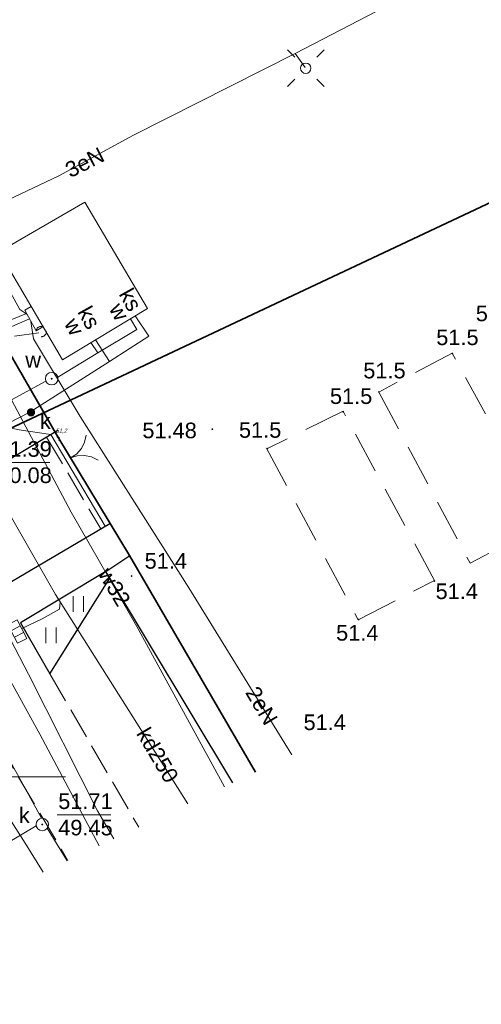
# Model space of a CAD drawing. Header units: metres. Extents: x 0 to 5465380, y 0 to 5925815.
# Tile 7 of 141: x 5463750 to 5463773, y 5925439 to 5925486. Entities that reach past the tile are written whole.
import ezdxf
from ezdxf.enums import TextEntityAlignment as Align

# ---------------------------------------------------------------- set-up
doc = ezdxf.new("R2010")
doc.units = ezdxf.units.M
for name, pattern in [('PRZER0_8-0_8', [1.6, 0.8, -0.8]), ('PRZER2-1', [3, 2, -1]), ('PRZER3-1', [4, 3, -1]), ('PRZER4-1', [5, 4, -1])]:
    doc.linetypes.add(name, pattern=pattern)
for name, color, linetype in [('$DR - wymiary', 7, 'Continuous'), ('Punkty', 7, 'Continuous'), ('Rzedne', 7, 'Continuous'), ('Teksty', 7, 'Continuous')]:
    doc.layers.add(name, color=color, linetype=linetype)
doc.layers.add('$DR - zał. mapa', color=250, linetype='Continuous', lineweight=0)
for name, color, linetype, lineweight, true_color in [('CC_Beton', 7, 'PRZER2-1', 18, 0x0a0909), ('CC_Energetyka', 1, 'Continuous', 18, 0xff0000), ('CC_Gaz', 7, 'Continuous', 18, 0xbfbf00), ('CC_Inne', 7, 'Continuous', 18, 0x0a0909), ('CC_Jezdnia', 7, 'PRZER3-1', 18, 0x0a0909), ('CC_Kanalizacja', 7, 'Continuous', 18, 0x803300), ('CC_Krawężnik', 7, 'Continuous', 25, 0x0a0909), ('CC_Ogrodzenie', 7, 'FENCELINE12', 35, 0x0a0909), ('CC_Punkt wysokościowy', 7, 'Continuous', 18, 0x0a0909), ('CC_Trawnik', 7, 'Continuous', 18, 0x0a0909), ('CC_Woda', 5, 'Continuous', 18, 0x0000ff), ('ZUD_423_2021_e', 1, 'PRZER4-1', 18, 0xff0000)]:
    doc.layers.add(name, color=color, linetype=linetype, lineweight=lineweight, true_color=true_color)
doc.styles.add('Arial', font='arial.ttf')
doc.styles.add('ARIAL 2', font='ARIALN.TTF')
doc.styles.get("Standard").update_dxf_attribs({"font": 'arial.ttf'})
doc.linetypes.add('FENCELINE12', pattern='A,15,-0.1,[133,ltypeshp.shx,S=0.35,R=0,X=-0.35,Y=0],-0.1,1', length=16.2)
doc.dimstyles.new('LINIOWY', dxfattribs={"dimtxt": 0.7, "dimasz": 0.3, "dimexe": 0.3, "dimexo": 0, "dimgap": 0.2, "dimtad": 1, "dimzin": 9, "dimdsep": 46, "dimtxsty": 'ARIAL 2', "dimblk": 'OBLIQUE', "dimcen": 0, "dimdle": 0.2, "dimclrd": 7, "dimclre": 7, "dimclrt": 1, "dimadec": 0, "dimazin": 0, "dimtfac": 1, "dimtofl": 0, "dimtmove": 1, "dimatfit": 3, "dimldrblk": 'OBLIQUE', "dimfxl": 0.3, "dimfxlon": 1, "dimtolj": 1, "dimtzin": 1, "dimarcsym": 0})

# ---------------------------------------------------------------- blocks, each defined once
blk = doc.blocks.new('Latarnia')
at = {"layer": 'CC_Energetyka', "color": 18, "true_color": 0x0a0909}
for p, q in [((-0.53, 0.53), (-0.884, 0.884)), ((0.53, 0.53), (0.884, 0.884)), ((-0.884, -0.884), (-0.53, -0.53)), ((0.884, -0.884), (0.53, -0.53))]:
    blk.add_line(p, q, dxfattribs=at)
blk.add_circle((0, 0), 0.25, dxfattribs=at)
blk = doc.blocks.new('Trawnik')
at = {"layer": 'CC_Trawnik', "color": 18, "true_color": 0x0a0909}
for p, q in [((-0.257, 0.371), (-0.257, -0.379)), ((0.243, 0.371), (0.243, -0.379))]:
    blk.add_line(p, q, dxfattribs=at)
blk = doc.blocks.new('Bramka')
at = {"color": 18, "true_color": 0x0a0909}
for p, q in [((-0.688, 1.143), (-0.408, 0.936)), ((0.167, 0.67), (0.373, 0.95)), ((0.373, 0.95), (0.646, 1.167)), ((-0.408, 0.936), (-0.191, 0.664)), ((-0.191, 0.664), (-0.052, 0.344)), ((0.039, 0.346), (0.167, 0.67)), ((-0.052, 0.344), (0, 0)), ((0, 0), (0.039, 0.346))]:
    blk.add_line(p, q, dxfattribs=at)
blk = doc.blocks.new('Przykanalik')
at = {"layer": 'CC_Kanalizacja', "color": 18, "true_color": 0x0a0909}
for p, q in [((-0.505, 0.251), (0.495, 0.251)), ((-0.505, -0.249), (-0.505, 0.251)), ((-0.18, 0.251), (-0.18, -0.249)), ((0.17, 0.251), (0.17, -0.249)), ((0.495, 0.251), (0.495, -0.249)), ((0.495, -0.249), (-0.505, -0.249))]:
    blk.add_line(p, q, dxfattribs=at)
blk = doc.blocks.new('GK.6640.1913.2022 szara')
at = {"layer": 'CC_Kanalizacja'}
h = blk.add_hatch(color=252, dxfattribs=at)
edge = h.paths.add_edge_path()
edge.add_arc((5463750.846, 5925467.545), 0.2, 0, 360)
blk.add_hatch(color=252, dxfattribs=at).paths.add_polyline_path([(5463751.343, 5925447.712), (5463751.345, 5925447.7), (5463751.349, 5925447.689), (5463751.356, 5925447.68), (5463751.366, 5925447.673), (5463751.377, 5925447.669), (5463751.388, 5925447.667), (5463751.4, 5925447.669), (5463751.411, 5925447.673), (5463751.42, 5925447.68), (5463751.427, 5925447.689), (5463751.432, 5925447.7), (5463751.433, 5925447.712), (5463751.432, 5925447.724), (5463751.427, 5925447.734), (5463751.42, 5925447.744), (5463751.411, 5925447.751), (5463751.4, 5925447.755), (5463751.388, 5925447.757), (5463751.377, 5925447.755), (5463751.366, 5925447.751), (5463751.356, 5925447.744), (5463751.349, 5925447.734), (5463751.345, 5925447.724)])
at = {"layer": 'CC_Punkt wysokościowy'}
for points in [[(5463771.181, 5925470.384, 1), (5463771.091, 5925470.384, 1)], [(5463767.647, 5925468.524, 1), (5463767.557, 5925468.524, 1)], [(5463765.923, 5925467.575, 1), (5463765.833, 5925467.575, 1)], [(5463759.622, 5925466.737, 1), (5463759.532, 5925466.737, 1)], [(5463762.259, 5925465.803, 1), (5463762.169, 5925465.803, 1)], [(5463755.735, 5925459.668, 1), (5463755.645, 5925459.668, 1)], [(5463770.316, 5925459.425, 1), (5463770.226, 5925459.425, 1)], [(5463766.666, 5925457.574, 1), (5463766.576, 5925457.574, 1)]]:
    blk.add_hatch(color=252, dxfattribs=at).paths.add_polyline_path(points)
at = {"layer": 'CC_Woda'}
blk.add_hatch(color=252, dxfattribs=at).paths.add_polyline_path([(5463751.796, 5925469.164), (5463751.797, 5925469.152), (5463751.802, 5925469.141), (5463751.809, 5925469.132), (5463751.818, 5925469.125), (5463751.829, 5925469.121), (5463751.841, 5925469.119), (5463751.852, 5925469.121), (5463751.863, 5925469.125), (5463751.873, 5925469.132), (5463751.88, 5925469.141), (5463751.884, 5925469.152), (5463751.886, 5925469.164), (5463751.884, 5925469.176), (5463751.88, 5925469.186), (5463751.873, 5925469.196), (5463751.863, 5925469.203), (5463751.852, 5925469.207), (5463751.841, 5925469.209), (5463751.829, 5925469.207), (5463751.818, 5925469.203), (5463751.809, 5925469.196), (5463751.802, 5925469.186), (5463751.797, 5925469.176)])
at = {"color": 252, "lineweight": 35, "ltscale": 0.5}
blk.add_lwpolyline([(5463970.62, 5925449.332), (5463986.447, 5925481.891), (5463977.039, 5925579.473), (5463993.73, 5925594.437), (5463935.36, 5925657.844), (5463891.514, 5925640.248), (5463906.739, 5925598.778), (5463828.146, 5925565.769), (5463841.424, 5925534), (5463710.761, 5925479.846), (5463724.491, 5925454.847), (5463844.923, 5925511.51), (5463892.245, 5925407.652)], close=True, dxfattribs=at)
at = {"color": 252, "linetype": 'Continuous', "lineweight": 13, "flags": 128}
blk.add_lwpolyline([(5463747.5, 5925450), (5463752.5, 5925450)], dxfattribs=at)
at = {"layer": 'CC_Beton', "color": 252}
for points in [[(5463767.594, 5925468.52), (5463771.994, 5925460.288), (5463775.606, 5925462.204), (5463771.129, 5925470.4)], [(5463762.2, 5925465.797), (5463766.6, 5925457.564), (5463770.277, 5925459.454), (5463765.876, 5925467.6)]]:
    blk.add_lwpolyline(points, close=True, dxfattribs=at)
at = {"layer": 'CC_Energetyka', "color": 252}
for points in [[(5463763.561, 5925484.823), (5463775.33, 5925490.929), (5463787.396, 5925497.309), (5463788.139, 5925496.396)], [(5463750.65, 5925472.266), (5463750.305, 5925472.49), (5463748.317, 5925476.085), (5463748.512, 5925477.198), (5463752.184, 5925478.929), (5463755.783, 5925480.885), (5463763.561, 5925484.823), (5463764.042, 5925484.146)], [(5463750.632, 5925472.298), (5463749.482, 5925471.839), (5463746.857, 5925476.301), (5463746.164, 5925477.532), (5463745.747, 5925477.675)], [(5463735.214, 5925465.298), (5463740.647, 5925467.665), (5463750.77, 5925472.051)], [(5463750.842, 5925471.922), (5463750.961, 5925471.089), (5463753.217, 5925467.351), (5463758.447, 5925459.097), (5463763.412, 5925451.056)]]:
    blk.add_lwpolyline(points, dxfattribs=at)
at = {"layer": 'CC_Gaz', "color": 252}
blk.add_lwpolyline([(5463723.2, 5925458.503), (5463724.038, 5925459.238), (5463726.453, 5925459.763), (5463732.397, 5925461.249), (5463735.948, 5925462.161), (5463740.495, 5925463.065), (5463743.895, 5925457.544), (5463745.618, 5925454.552), (5463750.568, 5925446.814), (5463751.426, 5925445.417)], dxfattribs=at)
at = {"layer": 'CC_Inne', "color": 252}
for points in [[(5463752.361, 5925470.075), (5463756.458, 5925472.546), (5463753.439, 5925477.663), (5463749.299, 5925475.272), (5463752.361, 5925470.075)], [(5463750.851, 5925472.637), (5463750.543, 5925472.457), (5463751.093, 5925471.474), (5463751.421, 5925471.67)]]:
    blk.add_lwpolyline(points, dxfattribs=at)
at = {"layer": 'CC_Jezdnia', "color": 252, "ltscale": 0.5}
for points in [[(5463751.597, 5925466.351), (5463754.208, 5925461.942)], [(5463751.757, 5925454.957), (5463756.035, 5925447.585)], [(5463749.23, 5925451.701), (5463752.627, 5925445.982)]]:
    blk.add_lwpolyline(points, dxfattribs=at)
at = {"layer": 'CC_Kanalizacja', "color": 252}
for points in [[(5463729.523, 5925509.271), (5463732.558, 5925499.848), (5463737.014, 5925486.679), (5463740.871, 5925475.02), (5463742.029, 5925471.706), (5463747.721, 5925460.686), (5463750.722, 5925454.942), (5463754.043, 5925448.374), (5463754.833, 5925447.019)], [(5463754.131, 5925446.689), (5463751.271, 5925452.064), (5463746.322, 5925461.017), (5463742.433, 5925468.211), (5463738.24, 5925478.179), (5463735.553, 5925485.479), (5463732.038, 5925495.084), (5463728.231, 5925505.36), (5463727.294, 5925508.348)], [(5463758.402, 5925448.699), (5463752.025, 5925458.772), (5463747.638, 5925466.412), (5463745.037, 5925472.069), (5463740.289, 5925482.686), (5463741.936, 5925483.434)], [(5463750.797, 5925467.552), (5463754.634, 5925469.995), (5463756.518, 5925471.211), (5463755.866, 5925472.189)], [(5463753.959, 5925471.039), (5463754.634, 5925469.995)], [(5463749.302, 5925451.722), (5463745.48, 5925459.496), (5463743.776, 5925463.216), (5463743.547, 5925463.827), (5463750.797, 5925467.552)], [(5463754.411, 5925462.061), (5463751.803, 5925466.474), (5463750.273, 5925466.711), (5463747.202, 5925467.361)], [(5463752.246, 5925458.422), (5463752.214, 5925458.079), (5463751.391, 5925457.606), (5463750.397, 5925457.136)], [(5463751.345, 5925448.009), (5463749.302, 5925451.722)], [(5463751.097, 5925447.64), (5463744.454, 5925443.696), (5463736.832, 5925439.141)], [(5463752.587, 5925445.963), (5463751.627, 5925447.53)]]:
    blk.add_lwpolyline(points, dxfattribs=at)
at = {"layer": 'CC_Kanalizacja', "color": 252, "linetype": 'Continuous', "lineweight": 5, "flags": 128}
for points in [[(5463749.18, 5925465.14), (5463751.754, 5925465.14)], [(5463752.112, 5925448.181), (5463754.686, 5925448.181)]]:
    blk.add_lwpolyline(points, dxfattribs=at)
at = {"layer": 'CC_Kanalizacja', "color": 252}
blk.add_circle((5463751.388, 5925447.712), 0.3, dxfattribs=at)
at = {"layer": 'CC_Krawężnik', "color": 252}
for points in [[(5463752.142, 5925466.678), (5463743.68, 5925461.595), (5463742.604, 5925460.9), (5463741.794, 5925460.558), (5463740.842, 5925460.268), (5463739.685, 5925460.095), (5463738.774, 5925460.049), (5463737.648, 5925460.115), (5463736.635, 5925460.334), (5463735.239, 5925460.99), (5463733.967, 5925462.161), (5463732.622, 5925463.66), (5463730.74, 5925466.408), (5463728.069, 5925471.303), (5463725.548, 5925475.947), (5463723.5, 5925479.8), (5463722.527, 5925482.113), (5463720.962, 5925485.446), (5463719.732, 5925488.825), (5463718.459, 5925492.309), (5463717.562, 5925494.874), (5463716.707, 5925498.379), (5463715.852, 5925501.967), (5463715.437, 5925503.433)], [(5463744.799, 5925442.298), (5463742.661, 5925445.716), (5463741.852, 5925447.18), (5463741.36, 5925449.112), (5463741.278, 5925450.725), (5463741.482, 5925451.891), (5463741.792, 5925452.893), (5463742.264, 5925453.854), (5463743.149, 5925455.103), (5463744.176, 5925456.089), (5463745.593, 5925456.864), (5463754.646, 5925462.2)], [(5463760.561, 5925449.714), (5463754.454, 5925459.882), (5463755.598, 5925460.662)], [(5463754.454, 5925459.882), (5463750.342, 5925457.423), (5463751.757, 5925454.957), (5463754.647, 5925459.56)]]:
    blk.add_lwpolyline(points, dxfattribs=at)
at = {"layer": 'CC_Ogrodzenie', "color": 252, "ltscale": 0.5}
blk.add_lwpolyline([(5463761.656, 5925450.23), (5463755.597, 5925460.663), (5463752.131, 5925466.362), (5463747.897, 5925473.698)], dxfattribs=at)
at = {"layer": 'CC_Woda', "color": 252}
for points in [[(5463755.642, 5925472.054), (5463755.944, 5925471.528), (5463754.058, 5925470.408), (5463753.735, 5925470.904)], [(5463754.058, 5925470.408), (5463752.13, 5925469.245)], [(5463751.567, 5925469.041), (5463749.901, 5925468.146), (5463752.786, 5925462.748), (5463755.944, 5925457.244), (5463760.159, 5925449.525)]]:
    blk.add_lwpolyline(points, dxfattribs=at)
blk.add_circle((5463751.841, 5925469.164), 0.3, dxfattribs=at)
at = {"layer": 'Punkty', "color": 252, "lineweight": 35}
blk.add_point((5463752.131, 5925466.362), dxfattribs=at)
at = {"layer": 'ZUD_423_2021_e', "color": 252, "ltscale": 0.5}
blk.add_line((5463750.047, 5925471.218), (5463751.231, 5925471.37), dxfattribs=at)
at = {"layer": 'ZUD_423_2021_e', "color": 252, "linetype": 'PRZER0_8-0_8', "ltscale": 0.5}
blk.add_circle((5463751.339, 5925471.434), 0.25, dxfattribs=at)
at = {"color": 252}
for name, p in [('Latarnia', (5463764.078, 5925484.106)), ('Trawnik', (5463753.135, 5925458.324)), ('Trawnik', (5463751.821, 5925456.822))]:
    blk.add_blockref(name, p, dxfattribs=at)
for name, p, rotation in [('Bramka', (5463752.745, 5925465.352), 294.3888113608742), ('Przykanalik', (5463750.189, 5925456.992), 297.3320109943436)]:
    blk.add_blockref(name, p, dxfattribs=dict(at, rotation=rotation))
at = {"layer": 'CC_Energetyka', "color": 252, "lineweight": 0, "style": 'Arial'}
for s, rotation, p in [('3eN', 26.5986, (5463753.43, 5925479.581)), ('2eN', 300.5966, (5463761.956, 5925453.429))]:
    blk.add_text(s, height=0.75, rotation=rotation, dxfattribs=at).set_placement(p, align=Align.MIDDLE)
at = {"layer": 'CC_Kanalizacja', "color": 252, "lineweight": 0, "style": 'Arial'}
for s, rotation, p in [('ks', 299.2095, (5463755.652, 5925472.975)), ('ks', 299.2095, (5463753.657, 5925472.115)), ('kd250', 300.5966, (5463756.956, 5925451.059))]:
    blk.add_text(s, height=0.75, rotation=rotation, dxfattribs=at).set_placement(p, align=Align.MIDDLE)
for p in [(5463751.796, 5925466.748), (5463750.785, 5925447.781)]:
    blk.add_text('k', height=0.75, dxfattribs=at).set_placement(p, align=Align.RIGHT)
for s, p in [('51.39', (5463750.536, 5925465.784)), ('50.08', (5463750.536, 5925464.52)), ('51.71', (5463753.468, 5925448.824)), ('49.45', (5463753.468, 5925447.561))]:
    blk.add_text(s, height=0.75, dxfattribs=at).set_placement(p, align=Align.MIDDLE)
at = {"layer": 'CC_Punkt wysokościowy', "color": 252, "lineweight": 0, "style": 'Arial'}
for s, p in [('51.5', (5463772.266, 5925471.931)), ('51.5', (5463770.362, 5925470.783)), ('51.5', (5463766.848, 5925469.181)), ('51.5', (5463765.242, 5925467.95)), ('51.48', (5463756.209, 5925466.302)), ('51.5', (5463760.861, 5925466.323)), ('51.4', (5463756.319, 5925460.022)), ('51.4', (5463770.33, 5925458.559)), ('51.4', (5463765.539, 5925456.559)), ('51.4', (5463763.971, 5925452.254))]:
    blk.add_text(s, height=0.75, dxfattribs=at).set_placement(p)
at = {"layer": 'CC_Woda', "color": 252, "lineweight": 0, "style": 'Arial'}
for s, rotation, p in [('w', 299.2095, (5463755.091, 5925472.388)), ('w', 299.2095, (5463752.927, 5925471.671)), ('w32', 300.5966, (5463754.865, 5925459.146))]:
    blk.add_text(s, height=0.75, rotation=rotation, dxfattribs=at).set_placement(p, align=Align.MIDDLE)
blk.add_text('w', height=0.75, dxfattribs=at).set_placement((5463751.328, 5925469.697), align=Align.RIGHT)
at = {"layer": 'Rzedne', "color": 252, "lineweight": 35, "oblique": 15, "width": 0.8}
blk.add_text('51,2', height=0.2, dxfattribs=at).set_placement((5463752.031, 5925466.562, 51.237))
at = {"layer": 'Teksty', "color": 252, "lineweight": 35}
blk.add_text('1', height=0.2, dxfattribs=at).set_placement((5463752.131, 5925466.162, 51.237))
blk = doc.blocks.new('*D131')
at = {"layer": '$DR - wymiary', "color": 7, "lineweight": -2, "transparency": 16777216}
blk.add_line((5463959.894, 5925488.241), (5463954.256, 5925488.241), dxfattribs=at)
at = {"layer": 'Defpoints', "color": 0, "transparency": 16777216}
for p in [(5463958.621, 5925488.241), (5463959.894, 5925488.241), (0, 0)]:
    blk.add_point(p, dxfattribs=at)
at = {"layer": '$DR - wymiary', "color": 1, "transparency": 16777216, "insert": (5463956.339, 5925488.798), "char_height": 0.7, "attachment_point": 5, "style": 'ARIAL 2'}
blk.add_mtext('\\A1;5925488.24', dxfattribs=at)
blk = doc.blocks.new('_OBLIQUE')
at = {"color": 0, "linetype": 'ByBlock'}
blk.add_line((-0.5, -0.5), (0.5, 0.5), dxfattribs=at)
blk = doc.blocks.new('*D132')
at = {"layer": '$DR - wymiary', "color": 7, "lineweight": -2, "transparency": 16777216}
blk.add_line((5463959.894, 5925488.241), (5463959.894, 5925483.017), dxfattribs=at)
at = {"layer": 'Defpoints', "color": 0, "transparency": 16777216}
for p in [(5463959.894, 5925488.241), (5463959.894, 5925487.385), (0, 0)]:
    blk.add_point(p, dxfattribs=at)
at = {"layer": '$DR - wymiary', "color": 1, "transparency": 16777216, "insert": (5463959.337, 5925485.101), "char_height": 0.7, "attachment_point": 5, "rotation": 90, "style": 'ARIAL 2'}
blk.add_mtext('\\A1;5463959.89', dxfattribs=at)
blk = doc.blocks.new('*D133')
at = {"layer": '$DR - wymiary', "color": 7, "lineweight": -2, "transparency": 16777216}
for p, q in [((5463958.17, 5925515.873), (5463958.986, 5925515.873)), ((5463958.986, 5925515.873), (5463959.586, 5925514.871)), ((5463959.586, 5925514.871), (5463964.552, 5925514.871))]:
    blk.add_line(p, q, dxfattribs=at)
at = {"layer": 'Defpoints', "color": 0, "transparency": 16777216}
for p in [(5463958.17, 5925515.873), (5463960.186, 5925514.871), (0, 0)]:
    blk.add_point(p, dxfattribs=at)
at = {"layer": '$DR - wymiary', "color": 1, "transparency": 16777216, "insert": (5463962.469, 5925515.428), "char_height": 0.7, "attachment_point": 5, "style": 'ARIAL 2'}
blk.add_mtext('\\A1;5925515.87', dxfattribs=at)
blk = doc.blocks.new('*D134')
at = {"layer": '$DR - wymiary', "color": 7, "lineweight": -2, "transparency": 16777216}
for p, q in [((5463958.17, 5925515.873), (5463958.17, 5925515.181)), ((5463958.17, 5925515.181), (5463956.957, 5925514.581)), ((5463956.957, 5925514.581), (5463956.957, 5925509.614))]:
    blk.add_line(p, q, dxfattribs=at)
at = {"layer": 'Defpoints', "color": 0, "transparency": 16777216}
for p in [(5463958.17, 5925515.873), (5463956.957, 5925513.981), (0, 0)]:
    blk.add_point(p, dxfattribs=at)
at = {"layer": '$DR - wymiary', "color": 1, "transparency": 16777216, "insert": (5463956.399, 5925511.698), "char_height": 0.7, "attachment_point": 5, "rotation": 90, "style": 'ARIAL 2'}
blk.add_mtext('\\A1;5463958.17', dxfattribs=at)
blk = doc.blocks.new('*D135')
at = {"layer": '$DR - wymiary', "color": 7, "lineweight": -2, "transparency": 16777216}
for p, q in [((5463954.935, 5925543.267), (5463950.079, 5925543.267)), ((5463955.535, 5925542.11), (5463954.935, 5925543.267)), ((5463956.528, 5925542.11), (5463955.535, 5925542.11))]:
    blk.add_line(p, q, dxfattribs=at)
at = {"layer": 'Defpoints', "color": 0, "transparency": 16777216}
for p in [(5463954.335, 5925543.267), (5463956.528, 5925542.11), (0, 0)]:
    blk.add_point(p, dxfattribs=at)
at = {"layer": '$DR - wymiary', "color": 1, "transparency": 16777216, "insert": (5463952.107, 5925543.825), "char_height": 0.7, "attachment_point": 5, "style": 'ARIAL 2'}
blk.add_mtext('\\A1;5925542.11', dxfattribs=at)
blk = doc.blocks.new('*D136')
at = {"layer": '$DR - wymiary', "color": 7, "lineweight": -2, "transparency": 16777216}
blk.add_line((5463956.528, 5925542.11), (5463956.528, 5925536.093), dxfattribs=at)
at = {"layer": 'Defpoints', "color": 0, "transparency": 16777216}
for p in [(5463956.528, 5925542.11), (5463956.528, 5925540.459), (0, 0)]:
    blk.add_point(p, dxfattribs=at)
at = {"layer": '$DR - wymiary', "color": 1, "transparency": 16777216, "insert": (5463955.971, 5925538.176), "char_height": 0.7, "attachment_point": 5, "rotation": 90, "style": 'ARIAL 2'}
blk.add_mtext('\\A1;5463956.53', dxfattribs=at)
blk = doc.blocks.new('*D137')
at = {"layer": '$DR - wymiary', "color": 7, "lineweight": -2, "transparency": 16777216}
blk.add_line((5463958.724, 5925585.382), (5463964.93, 5925585.382), dxfattribs=at)
at = {"layer": 'Defpoints', "color": 0, "transparency": 16777216}
for p in [(5463958.724, 5925585.382), (5463960.561, 5925585.382), (0, 0)]:
    blk.add_point(p, dxfattribs=at)
at = {"layer": '$DR - wymiary', "color": 1, "transparency": 16777216, "insert": (5463962.845, 5925585.94), "char_height": 0.7, "attachment_point": 5, "style": 'ARIAL 2'}
blk.add_mtext('\\A1;5925585.38', dxfattribs=at)
blk = doc.blocks.new('*D138')
at = {"layer": '$DR - wymiary', "color": 7, "lineweight": -2, "transparency": 16777216}
blk.add_line((5463958.724, 5925585.382), (5463958.724, 5925592.131), dxfattribs=at)
at = {"layer": 'Defpoints', "color": 0, "transparency": 16777216}
for p in [(5463958.724, 5925587.769), (5463958.724, 5925585.382), (0, 0)]:
    blk.add_point(p, dxfattribs=at)
at = {"layer": '$DR - wymiary', "color": 1, "transparency": 16777216, "insert": (5463958.166, 5925590.05), "char_height": 0.7, "attachment_point": 5, "rotation": 90, "style": 'ARIAL 2'}
blk.add_mtext('\\A1;5463958.72', dxfattribs=at)
blk = doc.blocks.new('*D139')
at = {"layer": '$DR - wymiary', "color": 7, "lineweight": -2, "transparency": 16777216}
blk.add_line((5463922.753, 5925589.968), (5463916.372, 5925589.968), dxfattribs=at)
at = {"layer": 'Defpoints', "color": 0, "transparency": 16777216}
for p in [(5463920.738, 5925589.968), (5463922.753, 5925589.968), (0, 0)]:
    blk.add_point(p, dxfattribs=at)
at = {"layer": '$DR - wymiary', "color": 1, "transparency": 16777216, "insert": (5463918.455, 5925590.526), "char_height": 0.7, "attachment_point": 5, "style": 'ARIAL 2'}
blk.add_mtext('\\A1;5925589.97', dxfattribs=at)
blk = doc.blocks.new('*D140')
at = {"layer": '$DR - wymiary', "color": 7, "lineweight": -2, "transparency": 16777216}
blk.add_line((5463922.753, 5925589.968), (5463922.753, 5925583.407), dxfattribs=at)
at = {"layer": 'Defpoints', "color": 0, "transparency": 16777216}
for p in [(5463922.753, 5925589.968), (5463922.753, 5925587.778), (0, 0)]:
    blk.add_point(p, dxfattribs=at)
at = {"layer": '$DR - wymiary', "color": 1, "transparency": 16777216, "insert": (5463922.195, 5925585.493), "char_height": 0.7, "attachment_point": 5, "rotation": 90, "style": 'ARIAL 2'}
blk.add_mtext('\\A1;5463922.75', dxfattribs=at)
blk = doc.blocks.new('*D141')
at = {"layer": '$DR - wymiary', "color": 7, "lineweight": -2, "transparency": 16777216}
blk.add_line((5463902.252, 5925579.937), (5463902.252, 5925574.012), dxfattribs=at)
at = {"layer": 'Defpoints', "color": 0, "transparency": 16777216}
for p in [(5463902.252, 5925579.937), (5463902.252, 5925578.383), (0, 0)]:
    blk.add_point(p, dxfattribs=at)
at = {"layer": '$DR - wymiary', "color": 1, "transparency": 16777216, "insert": (5463901.695, 5925576.097), "char_height": 0.7, "attachment_point": 5, "rotation": 90, "style": 'ARIAL 2'}
blk.add_mtext('\\A1;5463902.25', dxfattribs=at)
blk = doc.blocks.new('*D142')
at = {"layer": '$DR - wymiary', "color": 7, "lineweight": -2, "transparency": 16777216}
blk.add_line((5463902.252, 5925579.937), (5463895.575, 5925579.937), dxfattribs=at)
at = {"layer": 'Defpoints', "color": 0, "transparency": 16777216}
for p in [(5463899.94, 5925579.937), (5463902.252, 5925579.937), (0, 0)]:
    blk.add_point(p, dxfattribs=at)
at = {"layer": '$DR - wymiary', "color": 1, "transparency": 16777216, "insert": (5463897.658, 5925580.495), "char_height": 0.7, "attachment_point": 5, "style": 'ARIAL 2'}
blk.add_mtext('\\A1;5925579.94', dxfattribs=at)

msp = doc.modelspace()

# ---------------------------------------------------------------- block references
at = {"layer": '$DR - zał. mapa'}
msp.add_blockref('GK.6640.1913.2022 szara', (0, 0), dxfattribs=at)

# ---------------------------------------------------------------- dimensions: what is measured, and where the dimension line sits
at = {"layer": '$DR - wymiary'}
for feature_location, offset, dtype, picture, middle in [((5463958.723835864, 5925585.382389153), (0, 2.386563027), 1, '*D138', (5463958.166434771, 5925590.050091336)), ((5463922.752579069, 5925589.968201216), (-2.014375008, 0), 0, '*D139', (5463918.454916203, 5925590.525602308)), ((5463922.752579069, 5925589.968201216), (0, -2.189729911), 1, '*D140', (5463922.195177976, 5925585.492795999)), ((5463958.723835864, 5925585.382389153), (1.837338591, 0), 0, '*D137', (5463962.845417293, 5925585.939790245)), ((5463902.252050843, 5925579.937465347), (-2.31189099, 0), 0, '*D142', (5463897.657588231, 5925580.494866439)), ((5463902.252050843, 5925579.937465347), (0, -1.554438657), 1, '*D141', (5463901.69464975, 5925576.097351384)), ((5463956.528263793, 5925542.110286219), (-2.192780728, 1.156967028), 0, '*D135', (5463952.107345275, 5925543.824654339)), ((5463956.528263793, 5925542.110286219), (0, -1.650806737), 1, '*D136', (5463955.970862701, 5925538.176191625)), ((5463958.170207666, 5925515.87264403), (2.015391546, -1.001881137), 0, '*D133', (5463962.46888707, 5925515.428163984)), ((5463958.170207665, 5925515.87264403), (-1.21356488, -1.891758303), 1, '*D134', (5463956.399241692, 5925511.69759787)), ((5463959.894026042, 5925488.240506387), (-1.27264381, 0), 0, '*D131', (5463956.338810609, 5925488.797907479)), ((5463959.894026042, 5925488.240506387), (0, -0.855455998), 1, '*D132', (5463959.336624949, 5925485.100807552))]:
    dim = msp.add_ordinate_dim(feature_location=feature_location, offset=offset, dtype=dtype, origin=(0, 0), dimstyle='LINIOWY', override={"dimfxlon": 0}, dxfattribs=at)
    dim.commit()
    dim.dimension.update_dxf_attribs({"geometry": picture, "text_midpoint": middle})

doc.saveas('drawing.dxf')
